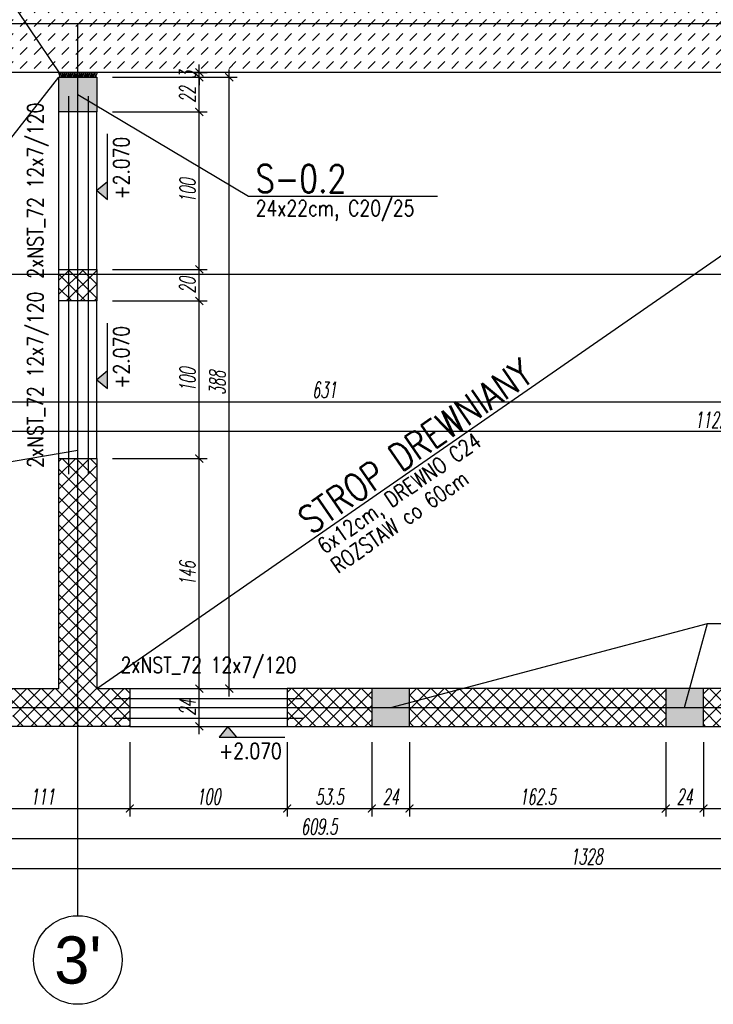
# Model space of a CAD drawing. Header units: millimetres. Extents: x -66901 to 936319, y -323998 to 488548.
# Tile 18 of 84: x 537840 to 542245, y 68218 to 74467. Entities that reach past the tile are written whole.
import ezdxf
from ezdxf.enums import TextEntityAlignment as Align
from ezdxf.lldxf.tags import DXFTag

# ---------------------------------------------------------------- set-up
doc = ezdxf.new("R2010")
doc.units = ezdxf.units.MM
doc.header["$LTSCALE"] = 5
doc.header["$MEASUREMENT"] = 0
for name, color, linetype in [('A-OCIEPLENIE', 3, 'Continuous'), ('K-BELKI', 5, 'DASHED2'), ('K-HATCH', 8, 'Continuous'), ('K-OSIE', 1, 'CENTER'), ('K-SC_KON', 2, 'Continuous'), ('K-STROPY', 201, 'Continuous'), ('K-SŁUPY', 4, 'Continuous'), ('K-WYMIARY', 254, 'Continuous'), ('N-20', 254, 'Continuous'), ('N-20-RZEDNA', 254, 'Continuous'), ('N-50', 4, 'Continuous'), ('NADPROŻA', 221, 'DASHED'), ('S-25', 71, 'Continuous'), ('S-35', 101, 'Continuous')]:
    doc.layers.add(name, color=color, linetype=linetype)
doc.styles.add('GENERATED_STYLE_3', font='txt')
doc.styles.add('ROMANS', font='romans.shx', dxfattribs={"width": 0.8, "oblique": 10})
doc.styles.add('WYMIARY', font='romans.shx', dxfattribs={"width": 0.6, "oblique": 10})
tags = doc.linetypes.add('CENTER', pattern=[2, 1.25, -0.25, 0.25, -0.25]).pattern_tags.tags
tags[10:11] = [DXFTag(74, 4), DXFTag(75, 0), DXFTag(340, '0'), DXFTag(46, 1.0), DXFTag(50, 0.0), DXFTag(44, 0.0), DXFTag(45, 0.0)]
tags[8:9] = [DXFTag(74, 4), DXFTag(75, 0), DXFTag(340, '0'), DXFTag(46, 1.0), DXFTag(50, 0.0), DXFTag(44, 0.0), DXFTag(45, 0.0)]
tags[6:7] = [DXFTag(74, 4), DXFTag(75, 0), DXFTag(340, '0'), DXFTag(46, 1.0), DXFTag(50, 0.0), DXFTag(44, 0.0), DXFTag(45, 0.0)]
tags[4:5] = [DXFTag(74, 4), DXFTag(75, 0), DXFTag(340, '0'), DXFTag(46, 1.0), DXFTag(50, 0.0), DXFTag(44, 0.0), DXFTag(45, 0.0)]
tags = doc.linetypes.add('DASHED', pattern=[0.75, 0.5, -0.25]).pattern_tags.tags
tags[6:7] = [DXFTag(74, 4), DXFTag(75, 0), DXFTag(340, '0'), DXFTag(46, 1.0), DXFTag(50, 0.0), DXFTag(44, 0.0), DXFTag(45, 0.0)]
tags[4:5] = [DXFTag(74, 4), DXFTag(75, 0), DXFTag(340, '0'), DXFTag(46, 1.0), DXFTag(50, 0.0), DXFTag(44, 0.0), DXFTag(45, 0.0)]
tags = doc.linetypes.add('DASHED2', pattern=[0.375, 0.25, -0.125]).pattern_tags.tags
tags[6:7] = [DXFTag(74, 4), DXFTag(75, 0), DXFTag(340, '0'), DXFTag(46, 1.0), DXFTag(50, 0.0), DXFTag(44, 0.0), DXFTag(45, 0.0)]
tags[4:5] = [DXFTag(74, 4), DXFTag(75, 0), DXFTag(340, '0'), DXFTag(46, 1.0), DXFTag(50, 0.0), DXFTag(44, 0.0), DXFTag(45, 0.0)]
doc.dimstyles.new('CM50', dxfattribs={"dimscale": 50, "dimtxt": 2, "dimasz": 1, "dimexe": 1, "dimexo": 2, "dimgap": 0.5, "dimtad": 1, "dimlfac": 0.1, "dimrnd": 0.5, "dimdsep": 46, "dimtxsty": 'WYMIARY', "dimblk": 'ARCHTICK', "dimcen": 0, "dimdle": 1, "dimclrd": 253, "dimclre": 251, "dimclrt": 30, "dimaunit": 1, "dimadec": 0, "dimazin": 0, "dimtfac": 1, "dimtix": 1, "dimtmove": 0, "dimatfit": 3, "dimldrblk": 'ARCHTICK', "dimfxl": 1, "dimtvp": 0.4, "dimtolj": 1, "dimarcsym": 0})

# ---------------------------------------------------------------- blocks, each defined once
blk = doc.blocks.new('_ArchTick')
at = {"color": 0, "linetype": 'ByBlock', "const_width": 0.15}
blk.add_lwpolyline([(-0.5, -0.5), (0.5, 0.5)], dxfattribs=at)
blk = doc.blocks.new('*D651')
at = {"layer": 'Defpoints', "color": 0, "transparency": 16777216}
for p in [(538539, 69981.8), (539539, 69981.8), (539539, 69460.5)]:
    blk.add_point(p, dxfattribs=at)
at = {"layer": 'K-WYMIARY', "color": 251, "lineweight": -2, "transparency": 16777216}
for p, q in [((538539, 69881.8), (538539, 69410.5)), ((539539, 69881.8), (539539, 69410.5))]:
    blk.add_line(p, q, dxfattribs=at)
at = {"layer": 'K-WYMIARY', "color": 253, "lineweight": -2, "transparency": 16777216}
blk.add_line((538489, 69460.5), (539589, 69460.5), dxfattribs=at)
at = {"layer": 'K-WYMIARY', "color": 253, "lineweight": -2, "transparency": 16777216, "xscale": 50, "yscale": 50, "zscale": 50, "rotation": 180}
blk.add_blockref('_ArchTick', (538539, 69460.5), dxfattribs=at)
at = {"layer": 'K-WYMIARY', "color": 253, "lineweight": -2, "transparency": 16777216, "xscale": 50, "yscale": 50, "zscale": 50}
blk.add_blockref('_ArchTick', (539539, 69460.5), dxfattribs=at)
at = {"layer": 'K-WYMIARY', "color": 30, "transparency": 16777216, "insert": (539039, 69535.5), "char_height": 100, "attachment_point": 5, "style": 'WYMIARY'}
blk.add_mtext('\\A1;100', dxfattribs=at)
blk = doc.blocks.new('*D656')
at = {"layer": 'Defpoints', "color": 0, "transparency": 16777216}
for p in [(542789, 69394), (536694, 69339.5), (542789, 69270.5)]:
    blk.add_point(p, dxfattribs=at)
at = {"layer": 'K-WYMIARY', "color": 253, "lineweight": -2, "transparency": 16777216}
blk.add_line((536644, 69270.5), (542839, 69270.5), dxfattribs=at)
at = {"layer": 'K-WYMIARY', "color": 251, "lineweight": -2, "transparency": 16777216}
for p, q in [((536694, 69239.5), (536694, 69220.5)), ((542789, 69294), (542789, 69220.5))]:
    blk.add_line(p, q, dxfattribs=at)
at = {"layer": 'K-WYMIARY', "color": 253, "lineweight": -2, "transparency": 16777216, "xscale": 50, "yscale": 50, "zscale": 50, "rotation": 180}
blk.add_blockref('_ArchTick', (536694, 69270.5), dxfattribs=at)
at = {"layer": 'K-WYMIARY', "color": 253, "lineweight": -2, "transparency": 16777216, "xscale": 50, "yscale": 50, "zscale": 50}
blk.add_blockref('_ArchTick', (542789, 69270.5), dxfattribs=at)
at = {"layer": 'K-WYMIARY', "color": 30, "transparency": 16777216, "insert": (539741.5, 69345.5), "char_height": 100, "attachment_point": 5, "style": 'WYMIARY'}
blk.add_mtext('\\A1;609.5', dxfattribs=at)
blk = doc.blocks.new('*D659')
at = {"layer": 'Defpoints', "color": 0, "transparency": 16777216}
for p in [(534799, 69981.8), (548079, 69981.8), (548079, 69080.5)]:
    blk.add_point(p, dxfattribs=at)
at = {"layer": 'K-WYMIARY', "color": 251, "lineweight": -2, "transparency": 16777216}
for p, q in [((534799, 69881.8), (534799, 69030.5)), ((548079, 69881.8), (548079, 69030.5))]:
    blk.add_line(p, q, dxfattribs=at)
at = {"layer": 'K-WYMIARY', "color": 253, "lineweight": -2, "transparency": 16777216}
blk.add_line((534749, 69080.5), (548129, 69080.5), dxfattribs=at)
at = {"layer": 'K-WYMIARY', "color": 253, "lineweight": -2, "transparency": 16777216, "xscale": 50, "yscale": 50, "zscale": 50, "rotation": 180}
blk.add_blockref('_ArchTick', (534799, 69080.5), dxfattribs=at)
at = {"layer": 'K-WYMIARY', "color": 253, "lineweight": -2, "transparency": 16777216, "xscale": 50, "yscale": 50, "zscale": 50}
blk.add_blockref('_ArchTick', (548079, 69080.5), dxfattribs=at)
at = {"layer": 'K-WYMIARY', "color": 30, "transparency": 16777216, "insert": (541439, 69155.5), "char_height": 100, "attachment_point": 5, "style": 'WYMIARY'}
blk.add_mtext('\\A1;1328', dxfattribs=at)
blk = doc.blocks.new('*D665')
at = {"layer": 'Defpoints', "color": 0, "transparency": 16777216}
for p in [(542929, 74131.8), (536619, 72541.8), (542929, 72042.5)]:
    blk.add_point(p, dxfattribs=at)
at = {"layer": 'K-WYMIARY', "color": 251, "lineweight": -2, "transparency": 16777216}
for p, q in [((542929, 74031.8), (542929, 71992.5)), ((536619, 72441.8), (536619, 71992.5))]:
    blk.add_line(p, q, dxfattribs=at)
at = {"layer": 'K-WYMIARY', "color": 253, "lineweight": -2, "transparency": 16777216}
blk.add_line((536569, 72042.5), (542979, 72042.5), dxfattribs=at)
at = {"layer": 'K-WYMIARY', "color": 253, "lineweight": -2, "transparency": 16777216, "xscale": 50, "yscale": 50, "zscale": 50, "rotation": 180}
blk.add_blockref('_ArchTick', (536619, 72042.5), dxfattribs=at)
at = {"layer": 'K-WYMIARY', "color": 253, "lineweight": -2, "transparency": 16777216, "xscale": 50, "yscale": 50, "zscale": 50}
blk.add_blockref('_ArchTick', (542929, 72042.5), dxfattribs=at)
at = {"layer": 'K-WYMIARY', "color": 30, "transparency": 16777216, "insert": (539774, 72117.5), "char_height": 100, "attachment_point": 5, "style": 'WYMIARY'}
blk.add_mtext('\\A1;631', dxfattribs=at)
blk = doc.blocks.new('*D672')
at = {"layer": 'Defpoints', "color": 0, "transparency": 16777216}
for p in [(547839, 72591.8), (536619, 72541.8), (536619, 71852.5)]:
    blk.add_point(p, dxfattribs=at)
at = {"layer": 'K-WYMIARY', "color": 251, "lineweight": -2, "transparency": 16777216}
for p, q in [((547839, 72491.8), (547839, 71802.5)), ((536619, 72441.8), (536619, 71802.5))]:
    blk.add_line(p, q, dxfattribs=at)
at = {"layer": 'K-WYMIARY', "color": 253, "lineweight": -2, "transparency": 16777216}
blk.add_line((547889, 71852.5), (536569, 71852.5), dxfattribs=at)
at = {"layer": 'K-WYMIARY', "color": 253, "lineweight": -2, "transparency": 16777216, "xscale": 50, "yscale": 50, "zscale": 50, "rotation": 180}
blk.add_blockref('_ArchTick', (536619, 71852.5), dxfattribs=at)
at = {"layer": 'K-WYMIARY', "color": 253, "lineweight": -2, "transparency": 16777216, "xscale": 50, "yscale": 50, "zscale": 50}
blk.add_blockref('_ArchTick', (547839, 71852.5), dxfattribs=at)
at = {"layer": 'K-WYMIARY', "color": 30, "transparency": 16777216, "insert": (542229, 71927.5), "char_height": 100, "attachment_point": 5, "style": 'WYMIARY'}
blk.add_mtext('\\A1;1122', dxfattribs=at)
blk = doc.blocks.new('*D750')
at = {"layer": 'Defpoints', "color": 0, "transparency": 16777216}
for p in [(538876.5, 70221.8), (538980.5, 70221.8), (538876.5, 69981.8)]:
    blk.add_point(p, dxfattribs=at)
at = {"layer": 'K-WYMIARY', "color": 253, "lineweight": -2, "transparency": 16777216}
blk.add_line((538980.5, 69931.8), (538980.5, 70271.8), dxfattribs=at)
at = {"layer": 'K-WYMIARY', "color": 251, "lineweight": -2, "transparency": 16777216}
for p, q in [((538976.5, 70221.8), (539030.5, 70221.8)), ((538976.5, 69981.8), (539030.5, 69981.8))]:
    blk.add_line(p, q, dxfattribs=at)
at = {"layer": 'K-WYMIARY', "color": 253, "lineweight": -2, "transparency": 16777216, "xscale": 50, "yscale": 50, "zscale": 50}
for p, rotation in [((538980.5, 70221.8), 90), ((538980.5, 69981.8), 270)]:
    blk.add_blockref('_ArchTick', p, dxfattribs=dict(at, rotation=rotation))
at = {"layer": 'K-WYMIARY', "color": 30, "transparency": 16777216, "insert": (538905.5, 70101.8), "char_height": 100, "attachment_point": 5, "rotation": 90, "style": 'WYMIARY'}
blk.add_mtext('\\A1;24', dxfattribs=at)
blk = doc.blocks.new('*D751')
at = {"layer": 'Defpoints', "color": 0, "transparency": 16777216}
for p in [(538329, 71681.8), (538980.5, 71681.8), (538876.5, 70221.8)]:
    blk.add_point(p, dxfattribs=at)
at = {"layer": 'K-WYMIARY', "color": 251, "lineweight": -2, "transparency": 16777216}
for p, q in [((538429, 71681.8), (539030.5, 71681.8)), ((538976.5, 70221.8), (539030.5, 70221.8))]:
    blk.add_line(p, q, dxfattribs=at)
at = {"layer": 'K-WYMIARY', "color": 253, "lineweight": -2, "transparency": 16777216}
blk.add_line((538980.5, 70171.8), (538980.5, 71731.8), dxfattribs=at)
at = {"layer": 'K-WYMIARY', "color": 253, "lineweight": -2, "transparency": 16777216, "xscale": 50, "yscale": 50, "zscale": 50}
for p, rotation in [((538980.5, 71681.8), 90), ((538980.5, 70221.8), 270)]:
    blk.add_blockref('_ArchTick', p, dxfattribs=dict(at, rotation=rotation))
at = {"layer": 'K-WYMIARY', "color": 30, "transparency": 16777216, "insert": (538905.5, 70951.8), "char_height": 100, "attachment_point": 5, "rotation": 90, "style": 'WYMIARY'}
blk.add_mtext('\\A1;146', dxfattribs=at)
blk = doc.blocks.new('*D752')
at = {"layer": 'Defpoints', "color": 0, "transparency": 16777216}
for p in [(538329, 72681.8), (538980.5, 72681.8), (538329, 71681.8)]:
    blk.add_point(p, dxfattribs=at)
at = {"layer": 'K-WYMIARY', "color": 251, "lineweight": -2, "transparency": 16777216}
for p, q in [((538429, 72681.8), (539030.5, 72681.8)), ((538429, 71681.8), (539030.5, 71681.8))]:
    blk.add_line(p, q, dxfattribs=at)
at = {"layer": 'K-WYMIARY', "color": 253, "lineweight": -2, "transparency": 16777216}
blk.add_line((538980.5, 71631.8), (538980.5, 72731.8), dxfattribs=at)
at = {"layer": 'K-WYMIARY', "color": 253, "lineweight": -2, "transparency": 16777216, "xscale": 50, "yscale": 50, "zscale": 50}
for p, rotation in [((538980.5, 72681.8), 90), ((538980.5, 71681.8), 270)]:
    blk.add_blockref('_ArchTick', p, dxfattribs=dict(at, rotation=rotation))
at = {"layer": 'K-WYMIARY', "color": 30, "transparency": 16777216, "insert": (538905.5, 72181.8), "char_height": 100, "attachment_point": 5, "rotation": 90, "style": 'WYMIARY'}
blk.add_mtext('\\A1;100', dxfattribs=at)
blk = doc.blocks.new('*D753')
at = {"layer": 'Defpoints', "color": 0, "transparency": 16777216}
for p in [(538329, 72881.8), (538980.5, 72881.8), (538329, 72681.8)]:
    blk.add_point(p, dxfattribs=at)
at = {"layer": 'K-WYMIARY', "color": 253, "lineweight": -2, "transparency": 16777216}
blk.add_line((538980.5, 72631.8), (538980.5, 72931.8), dxfattribs=at)
at = {"layer": 'K-WYMIARY', "color": 251, "lineweight": -2, "transparency": 16777216}
for p, q in [((538429, 72881.8), (539030.5, 72881.8)), ((538429, 72681.8), (539030.5, 72681.8))]:
    blk.add_line(p, q, dxfattribs=at)
at = {"layer": 'K-WYMIARY', "color": 253, "lineweight": -2, "transparency": 16777216, "xscale": 50, "yscale": 50, "zscale": 50}
for p, rotation in [((538980.5, 72881.8), 90), ((538980.5, 72681.8), 270)]:
    blk.add_blockref('_ArchTick', p, dxfattribs=dict(at, rotation=rotation))
at = {"layer": 'K-WYMIARY', "color": 30, "transparency": 16777216, "insert": (538905.5, 72781.8), "char_height": 100, "attachment_point": 5, "rotation": 90, "style": 'WYMIARY'}
blk.add_mtext('\\A1;20', dxfattribs=at)
blk = doc.blocks.new('*D754')
at = {"layer": 'Defpoints', "color": 0, "transparency": 16777216}
for p in [(538329, 73881.8), (538980.5, 73881.8), (538329, 72881.8)]:
    blk.add_point(p, dxfattribs=at)
at = {"layer": 'K-WYMIARY', "color": 253, "lineweight": -2, "transparency": 16777216}
blk.add_line((538980.5, 72831.8), (538980.5, 73931.8), dxfattribs=at)
at = {"layer": 'K-WYMIARY', "color": 251, "lineweight": -2, "transparency": 16777216}
for p, q in [((538429, 73881.8), (539030.5, 73881.8)), ((538429, 72881.8), (539030.5, 72881.8))]:
    blk.add_line(p, q, dxfattribs=at)
at = {"layer": 'K-WYMIARY', "color": 253, "lineweight": -2, "transparency": 16777216, "xscale": 50, "yscale": 50, "zscale": 50}
for p, rotation in [((538980.5, 73881.8), 90), ((538980.5, 72881.8), 270)]:
    blk.add_blockref('_ArchTick', p, dxfattribs=dict(at, rotation=rotation))
at = {"layer": 'K-WYMIARY', "color": 30, "transparency": 16777216, "insert": (538905.5, 73381.8), "char_height": 100, "attachment_point": 5, "rotation": 90, "style": 'WYMIARY'}
blk.add_mtext('\\A1;100', dxfattribs=at)
blk = doc.blocks.new('*D755')
at = {"layer": 'Defpoints', "color": 0, "transparency": 16777216}
for p in [(538329, 74101.8), (538980.5, 74101.8), (538329, 73881.8)]:
    blk.add_point(p, dxfattribs=at)
at = {"layer": 'K-WYMIARY', "color": 253, "lineweight": -2, "transparency": 16777216}
blk.add_line((538980.5, 73831.8), (538980.5, 74151.8), dxfattribs=at)
at = {"layer": 'K-WYMIARY', "color": 251, "lineweight": -2, "transparency": 16777216}
for p, q in [((538429, 74101.8), (539030.5, 74101.8)), ((538429, 73881.8), (539030.5, 73881.8))]:
    blk.add_line(p, q, dxfattribs=at)
at = {"layer": 'K-WYMIARY', "color": 253, "lineweight": -2, "transparency": 16777216, "xscale": 50, "yscale": 50, "zscale": 50}
for p, rotation in [((538980.5, 74101.8), 90), ((538980.5, 73881.8), 270)]:
    blk.add_blockref('_ArchTick', p, dxfattribs=dict(at, rotation=rotation))
at = {"layer": 'K-WYMIARY', "color": 30, "transparency": 16777216, "insert": (538905.5, 73991.8), "char_height": 100, "attachment_point": 5, "rotation": 90, "style": 'WYMIARY'}
blk.add_mtext('\\A1;22', dxfattribs=at)
blk = doc.blocks.new('*D756')
at = {"layer": 'Defpoints', "color": 0, "transparency": 16777216}
for p in [(538841, 74131.8), (538980.5, 74131.8), (538329, 74101.8)]:
    blk.add_point(p, dxfattribs=at)
at = {"layer": 'K-WYMIARY', "color": 253, "lineweight": -2, "transparency": 16777216}
for p, q in [((538980.5, 74131.8), (538980.5, 74181.8)), ((538980.5, 74101.8), (538980.5, 74131.8)), ((538980.5, 74101.8), (538980.5, 74051.8))]:
    blk.add_line(p, q, dxfattribs=at)
at = {"layer": 'K-WYMIARY', "color": 251, "lineweight": -2, "transparency": 16777216}
for p, q in [((538941, 74131.8), (539030.5, 74131.8)), ((538429, 74101.8), (539030.5, 74101.8))]:
    blk.add_line(p, q, dxfattribs=at)
at = {"layer": 'K-WYMIARY', "color": 253, "lineweight": -2, "transparency": 16777216, "xscale": 50, "yscale": 50, "zscale": 50}
for p, rotation in [((538980.5, 74131.8), 270), ((538980.5, 74101.8), 90)]:
    blk.add_blockref('_ArchTick', p, dxfattribs=dict(at, rotation=rotation))
at = {"layer": 'K-WYMIARY', "color": 30, "transparency": 16777216, "insert": (538905.5, 74116.8), "char_height": 100, "attachment_point": 5, "rotation": 90, "style": 'WYMIARY'}
blk.add_mtext('\\A1;3', dxfattribs=at)
blk = doc.blocks.new('*D846')
at = {"layer": 'Defpoints', "color": 0, "transparency": 16777216}
for p in [(538329, 74101.8), (539170.5, 74101.8), (539066.5, 70221.8)]:
    blk.add_point(p, dxfattribs=at)
at = {"layer": 'K-WYMIARY', "color": 253, "lineweight": -2, "transparency": 16777216}
blk.add_line((539170.5, 70171.8), (539170.5, 74151.8), dxfattribs=at)
at = {"layer": 'K-WYMIARY', "color": 251, "lineweight": -2, "transparency": 16777216}
for p, q in [((538429, 74101.8), (539220.5, 74101.8)), ((539166.5, 70221.8), (539220.5, 70221.8))]:
    blk.add_line(p, q, dxfattribs=at)
at = {"layer": 'K-WYMIARY', "color": 253, "lineweight": -2, "transparency": 16777216, "xscale": 50, "yscale": 50, "zscale": 50}
for p, rotation in [((539170.5, 74101.8), 90), ((539170.5, 70221.8), 270)]:
    blk.add_blockref('_ArchTick', p, dxfattribs=dict(at, rotation=rotation))
at = {"layer": 'K-WYMIARY', "color": 30, "transparency": 16777216, "insert": (539095.5, 72161.8), "char_height": 100, "attachment_point": 5, "rotation": 90, "style": 'WYMIARY'}
blk.add_mtext('\\A1;388', dxfattribs=at)
blk = doc.blocks.new('*D856')
at = {"layer": 'Defpoints', "color": 0, "transparency": 16777216}
for p in [(537429, 69981.8), (538539, 69981.8), (538539, 69460.5)]:
    blk.add_point(p, dxfattribs=at)
at = {"layer": 'K-WYMIARY', "color": 251, "lineweight": -2, "transparency": 16777216}
for p, q in [((537429, 69881.8), (537429, 69410.5)), ((538539, 69881.8), (538539, 69410.5))]:
    blk.add_line(p, q, dxfattribs=at)
at = {"layer": 'K-WYMIARY', "color": 253, "lineweight": -2, "transparency": 16777216}
blk.add_line((537379, 69460.5), (538589, 69460.5), dxfattribs=at)
at = {"layer": 'K-WYMIARY', "color": 253, "lineweight": -2, "transparency": 16777216, "xscale": 50, "yscale": 50, "zscale": 50, "rotation": 180}
blk.add_blockref('_ArchTick', (537429, 69460.5), dxfattribs=at)
at = {"layer": 'K-WYMIARY', "color": 253, "lineweight": -2, "transparency": 16777216, "xscale": 50, "yscale": 50, "zscale": 50}
blk.add_blockref('_ArchTick', (538539, 69460.5), dxfattribs=at)
at = {"layer": 'K-WYMIARY', "color": 30, "transparency": 16777216, "insert": (537984, 69535.5), "char_height": 100, "attachment_point": 5, "style": 'WYMIARY'}
blk.add_mtext('\\A1;111', dxfattribs=at)
blk = doc.blocks.new('*D857')
at = {"layer": 'Defpoints', "color": 0, "transparency": 16777216}
for p in [(539539, 69981.8), (540075.7, 69981.8), (540075.7, 69460.5)]:
    blk.add_point(p, dxfattribs=at)
at = {"layer": 'K-WYMIARY', "color": 251, "lineweight": -2, "transparency": 16777216}
for p, q in [((539539, 69881.8), (539539, 69410.5)), ((540075.7, 69881.8), (540075.7, 69410.5))]:
    blk.add_line(p, q, dxfattribs=at)
at = {"layer": 'K-WYMIARY', "color": 253, "lineweight": -2, "transparency": 16777216}
blk.add_line((539489, 69460.5), (540125.7, 69460.5), dxfattribs=at)
at = {"layer": 'K-WYMIARY', "color": 253, "lineweight": -2, "transparency": 16777216, "xscale": 50, "yscale": 50, "zscale": 50, "rotation": 180}
blk.add_blockref('_ArchTick', (539539, 69460.5), dxfattribs=at)
at = {"layer": 'K-WYMIARY', "color": 253, "lineweight": -2, "transparency": 16777216, "xscale": 50, "yscale": 50, "zscale": 50}
blk.add_blockref('_ArchTick', (540075.7, 69460.5), dxfattribs=at)
at = {"layer": 'K-WYMIARY', "color": 30, "transparency": 16777216, "insert": (539807.3, 69535.5), "char_height": 100, "attachment_point": 5, "style": 'WYMIARY'}
blk.add_mtext('\\A1;53.5', dxfattribs=at)
blk = doc.blocks.new('*D858')
at = {"layer": 'Defpoints', "color": 0, "transparency": 16777216}
for p in [(540075.7, 69981.8), (540315.7, 69981.8), (540315.7, 69460.5)]:
    blk.add_point(p, dxfattribs=at)
at = {"layer": 'K-WYMIARY', "color": 251, "lineweight": -2, "transparency": 16777216}
for p, q in [((540075.7, 69881.8), (540075.7, 69410.5)), ((540315.7, 69881.8), (540315.7, 69410.5))]:
    blk.add_line(p, q, dxfattribs=at)
at = {"layer": 'K-WYMIARY', "color": 253, "lineweight": -2, "transparency": 16777216}
blk.add_line((540025.7, 69460.5), (540365.7, 69460.5), dxfattribs=at)
at = {"layer": 'K-WYMIARY', "color": 253, "lineweight": -2, "transparency": 16777216, "xscale": 50, "yscale": 50, "zscale": 50, "rotation": 180}
blk.add_blockref('_ArchTick', (540075.7, 69460.5), dxfattribs=at)
at = {"layer": 'K-WYMIARY', "color": 253, "lineweight": -2, "transparency": 16777216, "xscale": 50, "yscale": 50, "zscale": 50}
blk.add_blockref('_ArchTick', (540315.7, 69460.5), dxfattribs=at)
at = {"layer": 'K-WYMIARY', "color": 30, "transparency": 16777216, "insert": (540195.7, 69535.5), "char_height": 100, "attachment_point": 5, "style": 'WYMIARY'}
blk.add_mtext('\\A1;24', dxfattribs=at)
blk = doc.blocks.new('*D859')
at = {"layer": 'Defpoints', "color": 0, "transparency": 16777216}
for p in [(540315.7, 69981.8), (541942.3, 69981.8), (541942.3, 69460.5)]:
    blk.add_point(p, dxfattribs=at)
at = {"layer": 'K-WYMIARY', "color": 251, "lineweight": -2, "transparency": 16777216}
for p, q in [((540315.7, 69881.8), (540315.7, 69410.5)), ((541942.3, 69881.8), (541942.3, 69410.5))]:
    blk.add_line(p, q, dxfattribs=at)
at = {"layer": 'K-WYMIARY', "color": 253, "lineweight": -2, "transparency": 16777216}
blk.add_line((540265.7, 69460.5), (541992.3, 69460.5), dxfattribs=at)
at = {"layer": 'K-WYMIARY', "color": 253, "lineweight": -2, "transparency": 16777216, "xscale": 50, "yscale": 50, "zscale": 50, "rotation": 180}
blk.add_blockref('_ArchTick', (540315.7, 69460.5), dxfattribs=at)
at = {"layer": 'K-WYMIARY', "color": 253, "lineweight": -2, "transparency": 16777216, "xscale": 50, "yscale": 50, "zscale": 50}
blk.add_blockref('_ArchTick', (541942.3, 69460.5), dxfattribs=at)
at = {"layer": 'K-WYMIARY', "color": 30, "transparency": 16777216, "insert": (541129, 69535.5), "char_height": 100, "attachment_point": 5, "style": 'WYMIARY'}
blk.add_mtext('\\A1;162.5', dxfattribs=at)
blk = doc.blocks.new('*D860')
at = {"layer": 'Defpoints', "color": 0, "transparency": 16777216}
for p in [(541942.3, 69981.8), (542182.3, 69981.8), (542182.3, 69460.5)]:
    blk.add_point(p, dxfattribs=at)
at = {"layer": 'K-WYMIARY', "color": 251, "lineweight": -2, "transparency": 16777216}
for p, q in [((541942.3, 69881.8), (541942.3, 69410.5)), ((542182.3, 69881.8), (542182.3, 69410.5))]:
    blk.add_line(p, q, dxfattribs=at)
at = {"layer": 'K-WYMIARY', "color": 253, "lineweight": -2, "transparency": 16777216}
blk.add_line((541892.3, 69460.5), (542232.3, 69460.5), dxfattribs=at)
at = {"layer": 'K-WYMIARY', "color": 253, "lineweight": -2, "transparency": 16777216, "xscale": 50, "yscale": 50, "zscale": 50, "rotation": 180}
blk.add_blockref('_ArchTick', (541942.3, 69460.5), dxfattribs=at)
at = {"layer": 'K-WYMIARY', "color": 253, "lineweight": -2, "transparency": 16777216, "xscale": 50, "yscale": 50, "zscale": 50}
blk.add_blockref('_ArchTick', (542182.3, 69460.5), dxfattribs=at)
at = {"layer": 'K-WYMIARY', "color": 30, "transparency": 16777216, "insert": (542062.3, 69535.5), "char_height": 100, "attachment_point": 5, "style": 'WYMIARY'}
blk.add_mtext('\\A1;24', dxfattribs=at)
blk = doc.blocks.new('*D861')
at = {"layer": 'Defpoints', "color": 0, "transparency": 16777216}
for p in [(542182.3, 69981.8), (545199, 69981.8), (545199, 69460.5)]:
    blk.add_point(p, dxfattribs=at)
at = {"layer": 'K-WYMIARY', "color": 251, "lineweight": -2, "transparency": 16777216}
for p, q in [((542182.3, 69881.8), (542182.3, 69410.5)), ((545199, 69881.8), (545199, 69410.5))]:
    blk.add_line(p, q, dxfattribs=at)
at = {"layer": 'K-WYMIARY', "color": 253, "lineweight": -2, "transparency": 16777216}
blk.add_line((542132.3, 69460.5), (545249, 69460.5), dxfattribs=at)
at = {"layer": 'K-WYMIARY', "color": 253, "lineweight": -2, "transparency": 16777216, "xscale": 50, "yscale": 50, "zscale": 50, "rotation": 180}
blk.add_blockref('_ArchTick', (542182.3, 69460.5), dxfattribs=at)
at = {"layer": 'K-WYMIARY', "color": 253, "lineweight": -2, "transparency": 16777216, "xscale": 50, "yscale": 50, "zscale": 50}
blk.add_blockref('_ArchTick', (545199, 69460.5), dxfattribs=at)
at = {"layer": 'K-WYMIARY', "color": 30, "transparency": 16777216, "insert": (543690.7, 69535.5), "char_height": 100, "attachment_point": 5, "style": 'WYMIARY'}
blk.add_mtext('\\A1;301.5', dxfattribs=at)

msp = doc.modelspace()

# ---------------------------------------------------------------- hatches: boundary and pattern name
at = {"layer": 'K-HATCH', "lineweight": 0}
h = msp.add_hatch(dxfattribs=at)
h.set_pattern_fill('DASH', color=256, scale=500, angle=45, style=0)
h.paths.add_polyline_path([(542789, 75411.848), (542789, 75491.848), (542649, 75491.848), (542649, 75411.848)])
h.paths.add_polyline_path([(542789, 75411.848), (542649, 75411.848), (542649, 74561.848), (536909, 74561.848), (536909, 75411.848), (536694, 75411.848), (536694, 74441.848), (542789, 74441.848)])
h.paths.add_polyline_path([(542789, 75491.848), (542789, 75411.848), (542929, 75411.848), (542929, 75491.848)])
h.paths.add_polyline_path([(542929, 75411.848), (542789, 75411.848), (542789, 74441.848), (542929, 74441.848)])
h.paths.add_polyline_path([(542789, 74131.848), (542929, 74131.848), (542929, 74441.848), (542789, 74441.848)])
h.paths.add_polyline_path([(538209, 74441.848), (538209, 74131.848), (542789, 74131.848), (542789, 74441.848)])
h.paths.add_polyline_path([(538209, 74131.848), (538209, 74441.848), (536694, 74441.848), (536694, 74131.848)])
h.paths.add_polyline_path([(536694, 74441.848), (536479, 74441.848), (536479, 74131.848), (536694, 74131.848)])
h.paths.add_polyline_path([(536479, 74441.848), (536694, 74441.848), (536694, 75411.848), (536479, 75411.848)])
h.paths.add_polyline_path([(538830.5, 74066.14), (538830.5, 74167.557), (538980.5, 74167.557), (538980.5, 74066.14)], flags=9)
at = {"layer": 'K-HATCH'}
h = msp.add_hatch(dxfattribs=at)
h.set_pattern_fill('ANSI33', color=256, scale=500, style=0)
h.paths.add_polyline_path([(535039, 72511.848), (534799, 72511.848), (534799, 72271.848), (535039, 72271.848)])
h.paths.add_polyline_path([(538329, 74101.848), (538089, 74101.848), (538089, 73881.848), (538329, 73881.848)])
h.paths.add_polyline_path([(544169, 74101.848), (543929, 74101.848), (543929, 73861.848), (544169, 73861.848)])
h.paths.add_polyline_path([(548079, 72561.848), (547839, 72561.848), (547839, 72321.848), (548079, 72321.848)])
h.paths.add_polyline_path([(547179, 70221.848), (546939, 70221.848), (546939, 69981.848), (547179, 69981.848)])
h.paths.add_polyline_path([(542182.333, 70221.848), (541942.333, 70221.848), (541942.333, 69981.848), (542182.333, 69981.848)])
h.paths.add_polyline_path([(540315.667, 70221.848), (540075.667, 70221.848), (540075.667, 69981.848), (540315.667, 69981.848)])
h.paths.add_polyline_path([(537429, 70221.848), (537189, 70221.848), (537189, 69981.848), (537429, 69981.848)])
h.paths.add_polyline_path([(535689, 70221.848), (535449, 70221.848), (535449, 69981.848), (535689, 69981.848)])
at = {"layer": 'K-HATCH', "lineweight": 0}
h = msp.add_hatch(dxfattribs=at)
h.set_pattern_fill('ANSI37', color=256, scale=500, style=0)
h.paths.add_polyline_path([(538151.5, 72851.848), (538089, 72851.848), (538089, 72681.848), (538151.5, 72681.848), (538151.5, 72781.848)])
h.paths.add_polyline_path([(538151.5, 72881.848), (538089, 72881.848), (538089, 72851.848), (538151.5, 72851.848)])
h.paths.add_polyline_path([(538209, 72881.848), (538151.5, 72881.848), (538151.5, 72851.848), (538209, 72851.848)])
h.paths.add_polyline_path([(538209, 72851.848), (538151.5, 72851.848), (538151.5, 72781.848), (538151.5, 72681.848), (538209, 72681.848)])
h.paths.add_polyline_path([(538276.5, 72851.848), (538209, 72851.848), (538209, 72681.848), (538276.5, 72681.848), (538276.5, 72781.848)])
h.paths.add_polyline_path([(538276.5, 72881.848), (538209, 72881.848), (538209, 72851.848), (538276.5, 72851.848)])
h.paths.add_polyline_path([(538329, 72881.848), (538276.5, 72881.848), (538276.5, 72851.848), (538329, 72851.848)])
h.paths.add_polyline_path([(538329, 72851.848), (538276.5, 72851.848), (538276.5, 72781.848), (538276.5, 72681.848), (538329, 72681.848)])
h = msp.add_hatch(dxfattribs=at)
h.set_pattern_fill('ANSI37', color=256, scale=500, style=0)
h.paths.add_polyline_path([(538209, 71681.848), (538089, 71681.848), (538089, 70221.848), (537429, 70221.848), (537429, 70101.848), (538209, 70101.848)])
h.paths.add_polyline_path([(538329, 71681.848), (538209, 71681.848), (538209, 70101.848), (538539, 70101.848), (538539, 70221.848), (538329, 70221.848)])
h.paths.add_polyline_path([(538539, 70101.848), (538209, 70101.848), (538209, 69981.848), (538539, 69981.848)])
h.paths.add_polyline_path([(538209, 70101.848), (537798.5, 70101.848), (537793.974, 69981.848), (538209, 69981.848)])
h = msp.add_hatch(dxfattribs=at)
h.set_pattern_fill('ANSI37', color=256, scale=500, style=0)
h.paths.add_polyline_path([(540075.667, 70221.848), (539539, 70221.848), (539539, 70101.848), (540075.667, 70101.848)])
h.paths.add_polyline_path([(540075.667, 70101.848), (539539, 70101.848), (539539, 69981.848), (540075.667, 69981.848)])
h.paths.add_polyline_path([(540648.514, 70221.848), (540315.667, 70221.848), (540315.667, 70133.647)], flags=17)
h.paths.add_polyline_path([(541942.333, 70221.848), (540648.514, 70221.848), (540315.667, 70133.647), (540315.667, 70101.848), (541942.333, 70101.848)])
h.paths.add_polyline_path([(541942.333, 70101.848), (540315.667, 70101.848), (540315.667, 69981.848), (541942.333, 69981.848)])
h = msp.add_hatch(dxfattribs=at)
h.set_pattern_fill('ANSI37', color=256, scale=500, style=0)
h.paths.add_polyline_path([(542789, 70221.848), (542182.333, 70221.848), (542182.333, 70101.848), (542789, 70101.848)])
h.paths.add_polyline_path([(542789, 70101.848), (542182.333, 70101.848), (542182.333, 69981.848), (542789, 69981.848)])
at = {"layer": 'N-20-RZEDNA', "lineweight": 0}
for points in [[(538398.282, 73437.848), (538329, 73381.848), (538398.282, 73325.848)], [(538398.282, 72237.848), (538329, 72181.848), (538398.282, 72125.848)], [(539218.5, 69912.566), (539162.5, 69981.848), (539106.5, 69912.566)]]:
    msp.add_hatch(color=256, dxfattribs=at).paths.add_polyline_path(points)

# ---------------------------------------------------------------- linework, layer by layer
at = {"layer": 'A-OCIEPLENIE'}
msp.add_lwpolyline([(538089, 74101.848, 0.53232259), (538094.559, 74110.107), (538089.391, 74123.719, -1.449322), (538100.609, 74123.719), (538095.441, 74110.107, 1.48562189), (538106.559, 74110.107), (538101.391, 74123.719, -1.449322), (538112.609, 74123.719), (538107.441, 74110.107, 1.48562189), (538118.559, 74110.107), (538113.391, 74123.719, -1.449322), (538124.609, 74123.719), (538119.441, 74110.107, 1.48562189), (538130.559, 74110.107), (538125.391, 74123.719, -1.449322), (538136.609, 74123.719), (538131.441, 74110.107, 1.48562189), (538142.559, 74110.107), (538137.391, 74123.719, -1.449322), (538148.609, 74123.719), (538143.441, 74110.107, 1.48562189), (538154.559, 74110.107), (538149.391, 74123.719, -1.449322), (538160.609, 74123.719), (538155.441, 74110.107, 1.48562189), (538166.559, 74110.107), (538161.391, 74123.719, -1.449322), (538172.609, 74123.719), (538167.441, 74110.107, 0.53232259), (538173, 74101.848, 0.53232259), (538178.559, 74110.107), (538173.391, 74123.719, -1.449322), (538184.609, 74123.719), (538179.441, 74110.107, 1.48562189), (538190.559, 74110.107), (538185.391, 74123.719, -1.449322), (538196.609, 74123.719), (538191.441, 74110.107, 1.48562189), (538202.559, 74110.107), (538197.391, 74123.719, -1.449322), (538208.609, 74123.719), (538203.441, 74110.107, 1.48562189), (538214.559, 74110.107), (538209.391, 74123.719, -1.449322), (538220.609, 74123.719), (538215.441, 74110.107, 1.48562189), (538226.559, 74110.107), (538221.391, 74123.719, -1.449322), (538232.609, 74123.719), (538227.441, 74110.107, 1.48562189), (538238.559, 74110.107), (538233.391, 74123.719, -1.449322), (538244.609, 74123.719), (538239.441, 74110.107, 1.48562189), (538250.559, 74110.107), (538245.391, 74123.719, -0.52495815), (538251, 74131.848, -0.52495815), (538256.609, 74123.719), (538251.441, 74110.107, 1.48562189), (538262.559, 74110.107), (538257.391, 74123.719, -1.449322), (538268.609, 74123.719), (538263.441, 74110.107, 1.48562189), (538274.559, 74110.107), (538269.391, 74123.719, -1.449322), (538280.609, 74123.719), (538275.441, 74110.107, 1.48562189), (538286.559, 74110.107), (538281.391, 74123.719, -1.449322), (538292.609, 74123.719), (538287.441, 74110.107, 1.48562189), (538298.559, 74110.107), (538293.391, 74123.719, -1.449322), (538304.609, 74123.719), (538299.441, 74110.107, 1.48562189), (538310.559, 74110.107), (538305.391, 74123.719, -1.449322), (538316.609, 74123.719), (538311.441, 74110.107, 1.48562189), (538322.559, 74110.107), (538317.391, 74123.719, -1.449322), (538328.609, 74123.719), (538323.441, 74110.107, 0.53232259), (538329, 74101.848)], format="xyb", dxfattribs=at)
at = {"layer": 'K-BELKI'}
for p, q in [((538089, 72881.848), (538089, 73881.848)), ((538329, 72881.848), (538329, 73881.848)), ((538089, 71681.848), (538089, 72681.848)), ((538329, 71681.848), (538329, 72681.848)), ((538539, 70221.848), (539539, 70221.848)), ((538539, 69981.848), (539539, 69981.848))]:
    msp.add_line(p, q, dxfattribs=at)
at = {"layer": 'K-OSIE'}
for p, q in [((526912.5, 74441.848), (553624, 74441.848)), ((538209, 68780.5), (538209, 74441.848)), ((526912.5, 72851.848), (553624, 72851.848)), ((526912.5, 70101.848), (553624, 70101.848))]:
    msp.add_line(p, q, dxfattribs=at)
msp.add_circle((538209, 68499.25), 281.25, dxfattribs=at)
at = {"layer": 'K-SC_KON'}
for points in [[(536909, 74561.848), (542649, 74561.848), (542649, 75491.848), (542929, 75491.848), (542929, 74131.848), (536479, 74131.848), (536479, 81091.848), (536909, 81091.848), (536909, 74561.848)], [(543929, 70221.848), (539539, 70221.848), (539539, 69981.848), (545439, 69981.848), (545439, 70221.848), (544169, 70221.848), (544169, 72881.848)], [(538089, 70221.848), (538089, 71681.848), (538329, 71681.848), (538329, 70221.848), (538539, 70221.848), (538539, 69981.848), (537189, 69981.848), (537189, 70221.848), (538089, 70221.848)]]:
    msp.add_lwpolyline(points, dxfattribs=at)
msp.add_lwpolyline([(538089, 72881.848), (538329, 72881.848), (538329, 72681.848), (538089, 72681.848)], close=True, dxfattribs=at)
at = {"layer": 'K-STROPY'}
for p, q in [((535039, 70221.848), (538089, 74101.848)), ((538329, 70221.848), (543929, 74101.848))]:
    msp.add_line(p, q, dxfattribs=at)
at = {"layer": 'K-SŁUPY'}
for points in [[(538089, 74101.848), (538329, 74101.848), (538329, 73881.848), (538089, 73881.848)], [(540075.667, 69981.848), (540315.667, 69981.848), (540315.667, 70221.848), (540075.667, 70221.848)], [(541942.333, 69981.848), (542182.333, 69981.848), (542182.333, 70221.848), (541942.333, 70221.848)]]:
    msp.add_lwpolyline(points, close=True, dxfattribs=at)
at = {"layer": 'N-20'}
for p, q in [((538209, 73991.848), (539293.002, 73345.832)), ((537300.917, 71579.962), (538209, 71735.5)), ((540195.667, 70101.848), (542207.002, 70634.832)), ((542062.333, 70101.848), (542207.002, 70634.832))]:
    msp.add_line(p, q, dxfattribs=at)
msp.add_lwpolyline([(538735.221, 74727.321), (537685, 74727.321), (538098.025, 74116.913)], dxfattribs=at)
at = {"layer": 'N-20-RZEDNA'}
for points in [[(538398.282, 73437.848), (538329, 73381.848), (538398.282, 73325.848), (538398.282, 73741.848)], [(538398.282, 72237.848), (538329, 72181.848), (538398.282, 72125.848), (538398.282, 72541.848)], [(539218.5, 69912.566), (539162.5, 69981.848), (539106.5, 69912.566), (539522.5, 69912.566)]]:
    msp.add_lwpolyline(points, dxfattribs=at)
at = {"layer": 'NADPROŻA'}
for p, q in [((538151.5, 72781.848), (538151.5, 73981.848)), ((538276.5, 72781.848), (538276.5, 73981.848)), ((538151.5, 71581.848), (538151.5, 72781.848)), ((538276.5, 71581.848), (538276.5, 72781.848)), ((538439, 70159.348), (539639, 70159.348)), ((538439, 70034.348), (539639, 70034.348))]:
    msp.add_line(p, q, dxfattribs=at)
at = {"layer": 'S-25'}
for p, q in [((539293.002, 73345.832), (540493.848, 73345.832)), ((542207.002, 70634.832), (543466.848, 70634.832))]:
    msp.add_line(p, q, dxfattribs=at)

# ---------------------------------------------------------------- texts
at = {"layer": 'N-20-RZEDNA', "style": 'ROMANS', "width": 0.8}
for p in [(538564.949, 73325.848), (538564.949, 72125.848)]:
    msp.add_text('+2.070', height=100, rotation=90, dxfattribs=at).set_placement(p, align=Align.BOTTOM_LEFT)
msp.add_text('+2.070', height=100, dxfattribs=at).set_placement((539106.5, 69745.9), align=Align.BOTTOM_LEFT)
at = {"layer": 'N-50', "style": 'GENERATED_STYLE_3'}
msp.add_text("3'", height=300, dxfattribs=at).set_placement((538209, 68499.25), align=Align.MIDDLE)
at = {"layer": 'S-25', "style": 'ROMANS', "width": 0.8}
for rotation, p in [(90, (537989, 73381.848)), (90, (537989, 72181.848)), (0, (539039, 70321.848))]:
    msp.add_text('2xNST_72 12x7/120', height=100, rotation=rotation, dxfattribs=at).set_placement(p, align=Align.CENTER)
for s, rotation, p in [('24x22cm, C20/25', 0, (539338.671, 73220.832)), ('6x12cm, DREWNO C24', 34.7161425, (539775.612, 71072.072)), ('ROZSTAW co 60cm', 34.7161425, (539861.036, 70948.78))]:
    msp.add_text(s, height=100, rotation=rotation, dxfattribs=at).set_placement(p)
at = {"layer": 'S-35', "style": 'ROMANS', "width": 0.8}
msp.add_text('S-0.2', height=175, dxfattribs=at).set_placement((539338.671, 73370.832))
msp.add_text('STROP DREWNIANY', height=175, rotation=34.7161424, dxfattribs=at).set_placement((539690.188, 71195.364))

# ---------------------------------------------------------------- dimensions: what is measured, and where the dimension line sits
at = {"layer": 'K-WYMIARY'}
for base, p1, p2, picture, middle in [((538980.5, 74131.848), (538329, 74101.848), (538841, 74131.848), '*D756', (538905.5, 74116.848)), ((538980.5, 74101.848), (538329, 73881.848), (538329, 74101.848), '*D755', (538905.5, 73991.848)), ((539170.5, 74101.848), (539066.5, 70221.848), (538329, 74101.848), '*D846', (539095.5, 72161.848)), ((538980.5, 73881.848), (538329, 72881.848), (538329, 73881.848), '*D754', (538905.5, 73381.848)), ((538980.5, 72881.848), (538329, 72681.848), (538329, 72881.848), '*D753', (538905.5, 72781.848)), ((538980.5, 72681.848), (538329, 71681.848), (538329, 72681.848), '*D752', (538905.5, 72181.848)), ((538980.5, 71681.848), (538876.5, 70221.848), (538329, 71681.848), '*D751', (538905.5, 70951.848))]:
    dim = msp.add_linear_dim(base=base, p1=p1, p2=p2, angle=90, dimstyle='CM50', override={"dimtmove": 1}, dxfattribs=at)
    dim.commit()
    dim.dimension.update_dxf_attribs({"geometry": picture, "text_midpoint": middle})
for base, p1, p2, picture, middle in [((542929, 72042.5), (536619, 72541.848), (542929, 74131.848), '*D665', (539774, 72117.5)), ((536619, 71852.5), (547839, 72591.848), (536619, 72541.848), '*D672', (542229, 71927.5)), ((548079, 69080.5), (534799, 69981.848), (548079, 69981.848), '*D659', (541439, 69155.5)), ((538539, 69460.5), (537429, 69981.848), (538539, 69981.848), '*D856', (537984, 69535.5)), ((539539, 69460.5), (538539, 69981.848), (539539, 69981.848), '*D651', (539039, 69535.5)), ((540075.667, 69460.5), (539539, 69981.848), (540075.667, 69981.848), '*D857', (539807.333, 69535.5)), ((540315.667, 69460.5), (540075.667, 69981.848), (540315.667, 69981.848), '*D858', (540195.667, 69535.5)), ((541942.333, 69460.5), (540315.667, 69981.848), (541942.333, 69981.848), '*D859', (541129, 69535.5)), ((542182.333, 69460.5), (541942.333, 69981.848), (542182.333, 69981.848), '*D860', (542062.333, 69535.5)), ((545199, 69460.5), (542182.333, 69981.848), (545199, 69981.848), '*D861', (543690.667, 69535.5)), ((542789, 69270.5), (536694, 69339.5), (542789, 69394), '*D656', (539741.5, 69345.5))]:
    dim = msp.add_linear_dim(base=base, p1=p1, p2=p2, dimstyle='CM50', override={"dimtmove": 1}, dxfattribs=at)
    dim.commit()
    dim.dimension.update_dxf_attribs({"geometry": picture, "text_midpoint": middle})
dim = msp.add_linear_dim(base=(538980.5, 70221.848), p1=(538876.5, 69981.848), p2=(538876.5, 70221.848), angle=90, dimstyle='CM50', dxfattribs=at)
dim.commit()
dim.dimension.update_dxf_attribs({"geometry": '*D750', "text_midpoint": (538905.5, 70101.848)})

doc.saveas('drawing.dxf')
